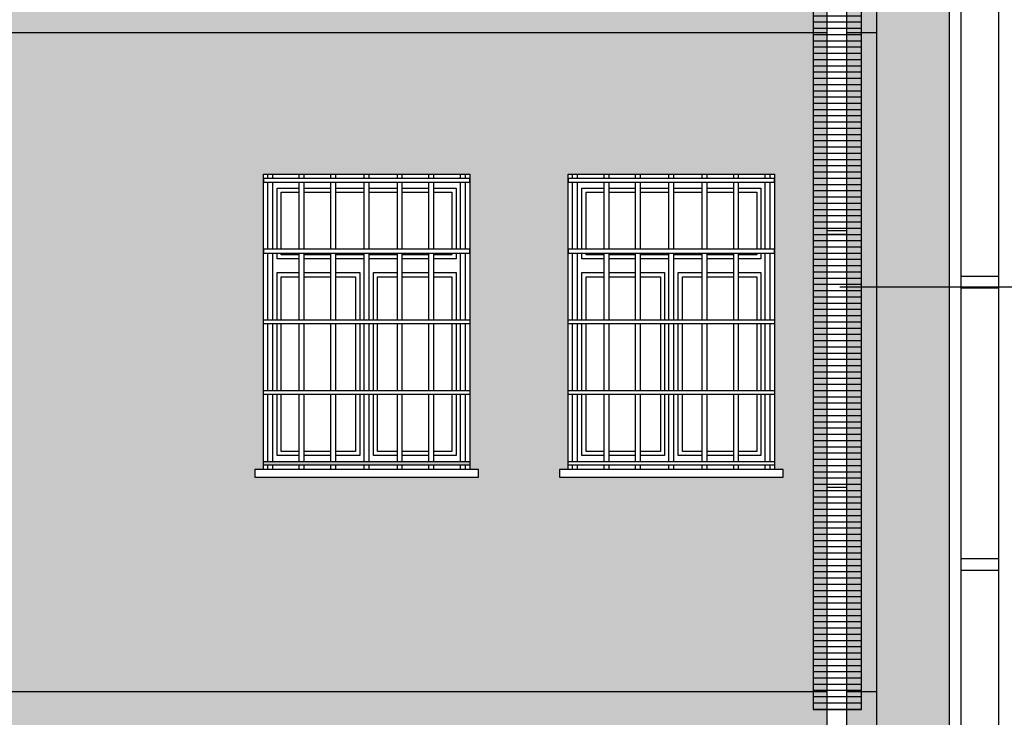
# Model space of a CAD drawing. Header units: millimetres. Extents: x 50026 to 146998, y 1038179 to 1573505.
# Tile 20 of 122: x 52964 to 53465, y 1046235 to 1046590. Entities that reach past the tile are written whole.
import ezdxf

# ---------------------------------------------------------------- set-up
doc = ezdxf.new("R2010")
doc.units = ezdxf.units.MM
doc.header["$LTSCALE"] = 0.025
doc.linetypes.add('CONTINU', pattern=[0])
for name, color, linetype in [('1', 7, 'Continuous'), ('NAPISY', 2, 'Continuous'), ('szrafy', 8, 'Continuous'), ('ściany', 5, 'Continuous')]:
    doc.layers.add(name, color=color, linetype=linetype)

# ---------------------------------------------------------------- blocks, each defined once
blk = doc.blocks.new('4')
at = {"layer": 'ściany'}
h = blk.add_hatch(color=254, dxfattribs=at)
h.dxf.hatch_style = 1
h.paths.add_polyline_path([(53437.23, 1047043.56), (53400.23, 1047043.56), (53400.23, 1045832.03), (53437.23, 1045832.03)])
h = blk.add_hatch(color=253, dxfattribs=at)
h.dxf.hatch_style = 1
h.paths.add_polyline_path([(53400.23, 1046899.86), (53384.84, 1046899.86), (53384.84, 1046613.25), (53400.23, 1046613.25)])
h.paths.add_polyline_path([(53400.23, 1046583.25), (53384.84, 1046583.25), (53384.84, 1046248.25), (53400.23, 1046248.25)])
h.paths.add_polyline_path([(53400.23, 1046218.25), (53384.84, 1046218.25), (53384.84, 1045832.03), (53400.23, 1045832.03)])
h = blk.add_hatch(color=254, dxfattribs=at)
h.dxf.hatch_style = 1
h.paths.add_polyline_path([(53374.84, 1046613.25), (50772.62, 1046613.25), (50772.62, 1046583.25), (53374.84, 1046583.25)])
h.paths.add_polyline_path([(53374.84, 1046248.25), (50772.62, 1046248.25), (50772.62, 1046218.25), (50955.23, 1046218.25), (50955.23, 1046081.35), (51060.23, 1046081.35), (51060.23, 1046218.25), (51294.23, 1046218.25), (51294.23, 1046081.35), (51399.23, 1046081.35), (51399.23, 1046218.25), (51499.23, 1046218.25), (51499.23, 1046083.48), (51604.23, 1046083.48), (51604.23, 1046218.25), (51719.23, 1046218.25), (51719.23, 1046081.35), (51824.23, 1046081.35), (51824.23, 1046218.25), (52114.23, 1046218.25), (52114.23, 1046081.35), (52219.23, 1046081.35), (52219.23, 1046218.25), (52319.23, 1046218.25), (52319.23, 1046081.35), (52424.23, 1046081.35), (52424.23, 1046218.25), (52524.23, 1046218.25), (52524.23, 1046081.35), (52629.23, 1046081.35), (52629.23, 1046218.25), (52729.23, 1046218.25), (52729.23, 1046081.35), (52834.23, 1046081.35), (52834.23, 1046218.25), (53088.23, 1046218.25), (53088.23, 1046081.35), (53193.23, 1046081.35), (53193.23, 1046218.25), (53243.23, 1046218.25), (53243.23, 1046081.35), (53348.23, 1046081.35), (53348.23, 1046218.25), (53374.84, 1046218.25)])
h.paths.add_polyline_path([(53400.23, 1046248.25), (53384.84, 1046248.25), (53384.84, 1046218.25), (53400.23, 1046218.25)])
h.paths.add_polyline_path([(53400.23, 1046613.25), (53384.84, 1046613.25), (53384.84, 1046583.25), (53400.23, 1046583.25)])
h.paths.add_polyline_path([(50762.62, 1046613.25), (50747.23, 1046613.25), (50747.23, 1046583.25), (50762.62, 1046583.25)])
h.paths.add_polyline_path([(50762.62, 1046248.25), (50747.23, 1046248.25), (50747.23, 1046218.25), (50762.62, 1046218.25)])
h = blk.add_hatch(color=253, dxfattribs=at)
h.dxf.hatch_style = 1
h.paths.add_polyline_path([(53374.84, 1046583.25), (50772.62, 1046583.25), (50772.62, 1046511.35), (50800.23, 1046511.35), (50905.23, 1046511.35), (50905.23, 1046361.35), (50909.63, 1046361.35), (50909.63, 1046357.45), (50795.83, 1046357.45), (50795.83, 1046361.35), (50800.23, 1046361.35), (50800.23, 1046511.35), (50772.62, 1046511.35), (50772.62, 1046248.25), (53374.84, 1046248.25)])
h.paths.add_polyline_path([(51824.23, 1046361.35), (51828.63, 1046361.35), (51828.63, 1046357.45), (51714.83, 1046357.45), (51714.83, 1046361.35), (51719.23, 1046361.35), (51719.23, 1046511.35), (51824.23, 1046511.35)], flags=16)
h.paths.add_polyline_path([(51824.23, 1046365.41), (51824.23, 1046363.44), (51719.23, 1046363.44), (51719.23, 1046365.41)], flags=0)
h.paths.add_polyline_path([(52114.23, 1046511.35), (52219.23, 1046511.35), (52219.23, 1046361.35), (52223.63, 1046361.35), (52223.63, 1046357.45), (52109.83, 1046357.45), (52109.83, 1046361.35), (52114.23, 1046361.35)], flags=16)
h.paths.add_polyline_path([(52114.23, 1046365.41), (52219.23, 1046365.41), (52219.23, 1046363.44), (52114.23, 1046363.44)], flags=16)
h.paths.add_polyline_path([(51608.63, 1046361.35), (51608.63, 1046357.45), (51494.83, 1046357.45), (51494.83, 1046361.35), (51499.23, 1046361.35), (51499.23, 1046511.35), (51604.23, 1046511.35), (51604.23, 1046361.35)], flags=16)
h.paths.add_polyline_path([(51604.23, 1046365.41), (51604.23, 1046363.44), (51499.23, 1046363.44), (51499.23, 1046365.41)], flags=0)
h.paths.add_polyline_path([(52314.83, 1046361.35), (52319.23, 1046361.35), (52319.23, 1046511.35), (52424.23, 1046511.35), (52424.23, 1046361.35), (52428.63, 1046361.35), (52428.63, 1046357.45), (52314.83, 1046357.45)], flags=16)
h.paths.add_polyline_path([(52319.23, 1046365.41), (52424.23, 1046365.41), (52424.23, 1046363.44), (52319.23, 1046363.44)], flags=0)
h.paths.add_polyline_path([(51403.63, 1046361.35), (51403.63, 1046357.45), (51289.83, 1046357.45), (51289.83, 1046361.35), (51294.23, 1046361.35), (51294.23, 1046511.35), (51399.23, 1046511.35), (51399.23, 1046361.35)], flags=16)
h.paths.add_polyline_path([(51399.23, 1046365.41), (51399.23, 1046363.44), (51294.23, 1046363.44), (51294.23, 1046365.41)], flags=0)
h.paths.add_polyline_path([(52519.83, 1046361.35), (52524.23, 1046361.35), (52524.23, 1046511.35), (52629.23, 1046511.35), (52629.23, 1046361.35), (52633.63, 1046361.35), (52633.63, 1046357.45), (52519.83, 1046357.45)], flags=16)
h.paths.add_polyline_path([(52524.23, 1046365.41), (52629.23, 1046365.41), (52629.23, 1046363.44), (52524.23, 1046363.44)], flags=0)
h.paths.add_polyline_path([(52724.83, 1046361.35), (52729.23, 1046361.35), (52729.23, 1046511.35), (52834.23, 1046511.35), (52834.23, 1046361.35), (52838.63, 1046361.35), (52838.63, 1046357.45), (52724.83, 1046357.45)], flags=16)
h.paths.add_polyline_path([(52729.23, 1046365.41), (52834.23, 1046365.41), (52834.23, 1046363.44), (52729.23, 1046363.44)], flags=16)
h.paths.add_polyline_path([(51064.63, 1046361.35), (51064.63, 1046357.45), (50950.83, 1046357.45), (50950.83, 1046361.35), (50955.23, 1046361.35), (50955.23, 1046511.35), (51060.23, 1046511.35), (51060.23, 1046361.35)], flags=16)
h.paths.add_polyline_path([(51060.23, 1046365.41), (51060.23, 1046363.44), (50955.23, 1046363.44), (50955.23, 1046365.41)], flags=0)
h.paths.add_polyline_path([(53083.83, 1046361.35), (53088.23, 1046361.35), (53088.23, 1046511.35), (53193.23, 1046511.35), (53193.23, 1046361.35), (53197.63, 1046361.35), (53197.63, 1046357.45), (53083.83, 1046357.45)], flags=16)
h.paths.add_polyline_path([(53088.23, 1046365.41), (53193.23, 1046365.41), (53193.23, 1046363.44), (53088.23, 1046363.44)], flags=16)
h.paths.add_polyline_path([(53238.83, 1046361.35), (53243.23, 1046361.35), (53243.23, 1046511.35), (53348.23, 1046511.35), (53348.23, 1046361.35), (53352.63, 1046361.35), (53352.63, 1046357.45), (53238.83, 1046357.45)], flags=16)
h.paths.add_polyline_path([(53243.23, 1046365.41), (53348.23, 1046365.41), (53348.23, 1046363.44), (53243.23, 1046363.44)], flags=0)

msp = doc.modelspace()

# ---------------------------------------------------------------- hatches: boundary and pattern name
at = {"layer": 'szrafy'}
h = msp.add_hatch(dxfattribs=at)
h.set_pattern_fill('LINE', color=1, style=0)
h.set_pattern_definition([(0, (2484.4792, -2990.034), (0, 3.175), [])])
h.paths.add_polyline_path([(53392.44001, 1046883.74921), (53367.79961, 1046883.74921), (53367.79961, 1046239.34049), (53392.44001, 1046239.34049)])

# ---------------------------------------------------------------- linework, layer by layer
at = {"layer": '1', "color": 7, "linetype": 'Continuous', "ltscale": 5}
for p, q in [((53374.83782, 1046922.56306), (53374.83782, 1045817.61619)), ((53384.83782, 1046922.56306), (53384.83782, 1045817.61619))]:
    msp.add_line(p, q, dxfattribs=at)
at = {"layer": '1', "color": 1, "linetype": 'CONTINU'}
for p, q in [((53374.83782, 1046482.77782), (53384.83782, 1046482.77782)), ((53374.83782, 1046480.98296), (53384.83782, 1046480.98296)), ((53374.83782, 1046352.37387), (53384.83782, 1046352.37387)), ((53374.83782, 1046350.57901), (53384.83782, 1046350.57901))]:
    msp.add_line(p, q, dxfattribs=at)
at = {"layer": 'NAPISY', "linetype": 'Continuous', "ltscale": 0.2}
msp.add_line((54082.55442, 1046454.01443), (53381.46658, 1046454.01443), dxfattribs=at)
at = {"layer": 'szrafy', "color": 7}
msp.add_lwpolyline([(53392.44001, 1046883.74921), (53367.79961, 1046883.74921), (53367.79961, 1046239.34049), (53392.44001, 1046239.34049)], close=True, dxfattribs=at)
at = {"layer": 'ściany', "color": 1}
for p, q in [((53437.228, 1046115.46637), (53437.228, 1047170.6571)), ((53443.17627, 1046121.41464), (53443.17627, 1047170.6571)), ((53462.08564, 1047170.6571), (53462.08564, 1046121.41464)), ((53443.17627, 1046459.48928), (53462.08564, 1046459.48928)), ((53443.17627, 1046453.54101), (53462.08564, 1046453.54101)), ((53443.17627, 1046316.06607), (53462.08564, 1046316.06607)), ((53443.17627, 1046310.1178), (53462.08564, 1046310.1178))]:
    msp.add_line(p, q, dxfattribs=at)
at = {"layer": 'ściany', "color": 2}
for p, q in [((53400.228, 1045774.81503), (53400.228, 1047043.56299)), ((53437.228, 1045774.81503), (53437.228, 1047043.56299))]:
    msp.add_line(p, q, dxfattribs=at)
at = {"layer": 'ściany', "color": 7}
for p, q in [((53374.83782, 1046583.24601), (50772.61819, 1046583.24601)), ((53400.228, 1046583.24601), (53384.83782, 1046583.24601)), ((53090.44274, 1046509.25633), (53090.44274, 1046511.34794)), ((53092.97594, 1046509.25633), (53092.97594, 1046511.34794)), ((53106.50011, 1046509.25633), (53106.50011, 1046511.34794)), ((53109.03332, 1046509.25633), (53109.03332, 1046511.34794)), ((53122.55749, 1046509.25633), (53122.55749, 1046511.34794)), ((53125.09069, 1046509.25633), (53125.09069, 1046511.34794)), ((53139.45242, 1046509.25633), (53139.45242, 1046511.34794)), ((53141.98562, 1046509.25633), (53141.98562, 1046511.34794)), ((53156.36531, 1046509.25633), (53156.36531, 1046511.34794)), ((53158.89851, 1046509.25633), (53158.89851, 1046511.34794)), ((53172.42269, 1046509.25633), (53172.42269, 1046511.34794)), ((53174.95589, 1046509.25633), (53174.95589, 1046511.34794)), ((53188.48006, 1046509.25633), (53188.48006, 1046511.34794)), ((53191.01327, 1046509.25633), (53191.01327, 1046511.34794)), ((53245.44274, 1046509.25633), (53245.44274, 1046511.34794)), ((53247.97594, 1046509.25633), (53247.97594, 1046511.34794)), ((53261.50011, 1046509.25633), (53261.50011, 1046511.34794)), ((53264.03332, 1046509.25633), (53264.03332, 1046511.34794)), ((53277.55749, 1046509.25633), (53277.55749, 1046511.34794)), ((53280.09069, 1046509.25633), (53280.09069, 1046511.34794)), ((53294.45242, 1046509.25633), (53294.45242, 1046511.34794)), ((53296.98562, 1046509.25633), (53296.98562, 1046511.34794)), ((53311.36531, 1046509.25633), (53311.36531, 1046511.34794)), ((53313.89851, 1046509.25633), (53313.89851, 1046511.34794)), ((53327.42269, 1046509.25633), (53327.42269, 1046511.34794)), ((53329.95589, 1046509.25633), (53329.95589, 1046511.34794)), ((53343.48006, 1046509.25633), (53343.48006, 1046511.34794)), ((53346.01327, 1046509.25633), (53346.01327, 1046511.34794)), ((53090.44274, 1046473.2939), (53090.44274, 1046507.28925)), ((53092.97594, 1046473.2939), (53092.97594, 1046507.28925)), ((53106.50011, 1046473.2939), (53106.50011, 1046507.28925)), ((53109.03332, 1046473.2939), (53109.03332, 1046507.28925)), ((53122.55749, 1046473.2939), (53122.55749, 1046507.28925)), ((53125.09069, 1046473.2939), (53125.09069, 1046507.28925)), ((53139.45242, 1046473.2939), (53139.45242, 1046507.28925)), ((53141.98562, 1046473.2939), (53141.98562, 1046507.28925)), ((53156.36531, 1046473.2939), (53156.36531, 1046507.28925)), ((53158.89851, 1046473.2939), (53158.89851, 1046507.28925)), ((53172.42269, 1046473.2939), (53172.42269, 1046507.28925)), ((53174.95589, 1046473.2939), (53174.95589, 1046507.28925)), ((53188.48006, 1046473.2939), (53188.48006, 1046507.28925)), ((53191.01327, 1046473.2939), (53191.01327, 1046507.28925)), ((53245.44274, 1046473.2939), (53245.44274, 1046507.28925)), ((53247.97594, 1046473.2939), (53247.97594, 1046507.28925)), ((53261.50011, 1046473.2939), (53261.50011, 1046507.28925)), ((53264.03332, 1046473.2939), (53264.03332, 1046507.28925)), ((53277.55749, 1046473.2939), (53277.55749, 1046507.28925)), ((53280.09069, 1046473.2939), (53280.09069, 1046507.28925)), ((53294.45242, 1046473.2939), (53294.45242, 1046507.28925)), ((53296.98562, 1046473.2939), (53296.98562, 1046507.28925)), ((53311.36531, 1046473.2939), (53311.36531, 1046507.28925)), ((53313.89851, 1046473.2939), (53313.89851, 1046507.28925)), ((53327.42269, 1046473.2939), (53327.42269, 1046507.28925)), ((53329.95589, 1046473.2939), (53329.95589, 1046507.28925)), ((53343.48006, 1046473.2939), (53343.48006, 1046507.28925)), ((53346.01327, 1046473.2939), (53346.01327, 1046507.28925)), ((53090.44274, 1046437.33148), (53090.44274, 1046471.32682)), ((53092.97594, 1046437.33148), (53092.97594, 1046471.32682)), ((53106.50011, 1046437.33148), (53106.50011, 1046471.32682)), ((53109.03332, 1046437.33148), (53109.03332, 1046471.32682)), ((53122.55749, 1046437.33148), (53122.55749, 1046471.32682)), ((53125.09069, 1046437.33148), (53125.09069, 1046471.32682)), ((53139.45242, 1046437.33148), (53139.45242, 1046471.32682)), ((53141.98562, 1046437.33148), (53141.98562, 1046471.32682)), ((53156.36531, 1046437.33148), (53156.36531, 1046471.32682)), ((53158.89851, 1046437.33148), (53158.89851, 1046471.32682)), ((53172.42269, 1046437.33148), (53172.42269, 1046471.32682)), ((53174.95589, 1046437.33148), (53174.95589, 1046471.32682)), ((53188.48006, 1046437.33148), (53188.48006, 1046471.32682)), ((53191.01327, 1046437.33148), (53191.01327, 1046471.32682)), ((53245.44274, 1046437.33148), (53245.44274, 1046471.32682)), ((53247.97594, 1046437.33148), (53247.97594, 1046471.32682)), ((53261.50011, 1046437.33148), (53261.50011, 1046471.32682)), ((53264.03332, 1046437.33148), (53264.03332, 1046471.32682)), ((53277.55749, 1046437.33148), (53277.55749, 1046471.32682)), ((53280.09069, 1046437.33148), (53280.09069, 1046471.32682)), ((53294.45242, 1046437.33148), (53294.45242, 1046471.32682)), ((53296.98562, 1046437.33148), (53296.98562, 1046471.32682)), ((53311.36531, 1046437.33148), (53311.36531, 1046471.32682)), ((53313.89851, 1046437.33148), (53313.89851, 1046471.32682)), ((53327.42269, 1046437.33148), (53327.42269, 1046471.32682)), ((53329.95589, 1046437.33148), (53329.95589, 1046471.32682)), ((53343.48006, 1046437.33148), (53343.48006, 1046471.32682)), ((53346.01327, 1046437.33148), (53346.01327, 1046471.32682)), ((53090.44274, 1046401.36906), (53090.44274, 1046435.3644)), ((53092.97594, 1046401.36906), (53092.97594, 1046435.3644)), ((53106.50011, 1046401.36906), (53106.50011, 1046435.3644)), ((53109.03332, 1046401.36906), (53109.03332, 1046435.3644)), ((53122.55749, 1046401.36906), (53122.55749, 1046435.3644)), ((53125.09069, 1046401.36906), (53125.09069, 1046435.3644)), ((53139.45242, 1046401.36906), (53139.45242, 1046435.3644)), ((53141.98562, 1046401.36906), (53141.98562, 1046435.3644)), ((53156.36531, 1046401.36906), (53156.36531, 1046435.3644)), ((53158.89851, 1046401.36906), (53158.89851, 1046435.3644)), ((53172.42269, 1046401.36906), (53172.42269, 1046435.3644)), ((53174.95589, 1046401.36906), (53174.95589, 1046435.3644)), ((53188.48006, 1046401.36906), (53188.48006, 1046435.3644)), ((53191.01327, 1046401.36906), (53191.01327, 1046435.3644)), ((53245.44274, 1046401.36906), (53245.44274, 1046435.3644)), ((53247.97594, 1046401.36906), (53247.97594, 1046435.3644)), ((53261.50011, 1046401.36906), (53261.50011, 1046435.3644)), ((53264.03332, 1046401.36906), (53264.03332, 1046435.3644)), ((53277.55749, 1046401.36906), (53277.55749, 1046435.3644)), ((53280.09069, 1046401.36906), (53280.09069, 1046435.3644)), ((53294.45242, 1046401.36906), (53294.45242, 1046435.3644)), ((53296.98562, 1046401.36906), (53296.98562, 1046435.3644)), ((53311.36531, 1046401.36906), (53311.36531, 1046435.3644)), ((53313.89851, 1046401.36906), (53313.89851, 1046435.3644)), ((53327.42269, 1046401.36906), (53327.42269, 1046435.3644)), ((53329.95589, 1046401.36906), (53329.95589, 1046435.3644)), ((53343.48006, 1046401.36906), (53343.48006, 1046435.3644)), ((53346.01327, 1046401.36906), (53346.01327, 1046435.3644)), ((53090.44274, 1046365.40663), (53090.44274, 1046399.40198)), ((53092.97594, 1046365.40663), (53092.97594, 1046399.40198)), ((53106.50011, 1046365.40663), (53106.50011, 1046399.40198)), ((53109.03332, 1046365.40663), (53109.03332, 1046399.40198)), ((53122.55749, 1046365.40663), (53122.55749, 1046399.40198)), ((53125.09069, 1046365.40663), (53125.09069, 1046399.40198)), ((53139.45242, 1046365.40663), (53139.45242, 1046399.40198)), ((53141.98562, 1046365.40663), (53141.98562, 1046399.40198)), ((53156.36531, 1046365.40663), (53156.36531, 1046399.40198)), ((53158.89851, 1046365.40663), (53158.89851, 1046399.40198)), ((53172.42269, 1046365.40663), (53172.42269, 1046399.40198)), ((53174.95589, 1046365.40663), (53174.95589, 1046399.40198)), ((53188.48006, 1046365.40663), (53188.48006, 1046399.40198)), ((53191.01327, 1046365.40663), (53191.01327, 1046399.40198)), ((53245.44274, 1046365.40663), (53245.44274, 1046399.40198)), ((53247.97594, 1046365.40663), (53247.97594, 1046399.40198)), ((53261.50011, 1046365.40663), (53261.50011, 1046399.40198)), ((53264.03332, 1046365.40663), (53264.03332, 1046399.40198)), ((53277.55749, 1046365.40663), (53277.55749, 1046399.40198)), ((53280.09069, 1046365.40663), (53280.09069, 1046399.40198)), ((53294.45242, 1046365.40663), (53294.45242, 1046399.40198)), ((53296.98562, 1046365.40663), (53296.98562, 1046399.40198)), ((53311.36531, 1046365.40663), (53311.36531, 1046399.40198)), ((53313.89851, 1046365.40663), (53313.89851, 1046399.40198)), ((53327.42269, 1046365.40663), (53327.42269, 1046399.40198)), ((53329.95589, 1046365.40663), (53329.95589, 1046399.40198)), ((53343.48006, 1046365.40663), (53343.48006, 1046399.40198)), ((53346.01327, 1046365.40663), (53346.01327, 1046399.40198)), ((53090.44274, 1046361.34794), (53090.44274, 1046363.43955)), ((53092.97594, 1046361.34794), (53092.97594, 1046363.43955)), ((53106.50011, 1046361.34794), (53106.50011, 1046363.43955)), ((53109.03332, 1046361.34794), (53109.03332, 1046363.43955)), ((53122.55749, 1046361.34794), (53122.55749, 1046363.43955)), ((53125.09069, 1046361.34794), (53125.09069, 1046363.43955)), ((53139.45242, 1046361.34794), (53139.45242, 1046363.43955)), ((53141.98562, 1046361.34794), (53141.98562, 1046363.43955)), ((53156.36531, 1046361.34794), (53156.36531, 1046363.43955)), ((53158.89851, 1046361.34794), (53158.89851, 1046363.43955)), ((53172.42269, 1046361.34794), (53172.42269, 1046363.43955)), ((53174.95589, 1046361.34794), (53174.95589, 1046363.43955)), ((53188.48006, 1046361.34794), (53188.48006, 1046363.43955)), ((53191.01327, 1046361.34794), (53191.01327, 1046363.43955)), ((53245.44274, 1046361.34794), (53245.44274, 1046363.43955)), ((53247.97594, 1046361.34794), (53247.97594, 1046363.43955)), ((53261.50011, 1046361.34794), (53261.50011, 1046363.43955)), ((53264.03332, 1046361.34794), (53264.03332, 1046363.43955)), ((53277.55749, 1046361.34794), (53277.55749, 1046363.43955)), ((53280.09069, 1046361.34794), (53280.09069, 1046363.43955)), ((53294.45242, 1046361.34794), (53294.45242, 1046363.43955)), ((53296.98562, 1046361.34794), (53296.98562, 1046363.43955)), ((53311.36531, 1046361.34794), (53311.36531, 1046363.43955)), ((53313.89851, 1046361.34794), (53313.89851, 1046363.43955)), ((53327.42269, 1046361.34794), (53327.42269, 1046363.43955)), ((53329.95589, 1046361.34794), (53329.95589, 1046363.43955)), ((53343.48006, 1046361.34794), (53343.48006, 1046363.43955)), ((53346.01327, 1046361.34794), (53346.01327, 1046363.43955)), ((53374.83782, 1046248.24601), (50772.61819, 1046248.24601)), ((53400.228, 1046248.24601), (53384.83782, 1046248.24601))]:
    msp.add_line(p, q, dxfattribs=at)
at = {"layer": 'ściany', "color": 2}
for points in [[(53088.228, 1046511.34794), (53193.228, 1046511.34794), (53193.228, 1046361.34794), (53088.228, 1046361.34794)], [(53243.228, 1046511.34794), (53348.228, 1046511.34794), (53348.228, 1046361.34794), (53243.228, 1046361.34794)]]:
    msp.add_lwpolyline(points, close=True, dxfattribs=at)
at = {"layer": 'ściany', "color": 7}
for points in [[(53193.228, 1046509.25633), (53088.228, 1046509.25633), (53088.228, 1046507.28925), (53193.228, 1046507.28925)], [(53348.228, 1046509.25633), (53243.228, 1046509.25633), (53243.228, 1046507.28925), (53348.228, 1046507.28925)], [(53193.228, 1046473.2939), (53088.228, 1046473.2939), (53088.228, 1046471.32682), (53193.228, 1046471.32682)], [(53348.228, 1046473.2939), (53243.228, 1046473.2939), (53243.228, 1046471.32682), (53348.228, 1046471.32682)], [(53193.228, 1046435.3644), (53088.228, 1046435.3644), (53088.228, 1046437.33148), (53193.228, 1046437.33148)], [(53348.228, 1046435.3644), (53243.228, 1046435.3644), (53243.228, 1046437.33148), (53348.228, 1046437.33148)], [(53193.228, 1046399.40198), (53088.228, 1046399.40198), (53088.228, 1046401.36906), (53193.228, 1046401.36906)], [(53348.228, 1046399.40198), (53243.228, 1046399.40198), (53243.228, 1046401.36906), (53348.228, 1046401.36906)], [(53193.228, 1046363.43955), (53088.228, 1046363.43955), (53088.228, 1046365.40663), (53193.228, 1046365.40663)], [(53348.228, 1046363.43955), (53243.228, 1046363.43955), (53243.228, 1046365.40663), (53348.228, 1046365.40663)], [(53197.63083, 1046361.34794), (53083.82518, 1046361.34794), (53083.82518, 1046357.45267), (53197.63083, 1046357.45267)], [(53352.63083, 1046361.34794), (53238.82518, 1046361.34794), (53238.82518, 1046357.45267), (53352.63083, 1046357.45267)]]:
    msp.add_lwpolyline(points, close=True, dxfattribs=at)
for points in [[(53095.228, 1046473.2939), (53095.228, 1046504.34794), (53106.50011, 1046504.34794)], [(53095.228, 1046473.2939), (53095.228, 1046504.34794), (53106.50011, 1046504.34794)], [(53109.03332, 1046504.34794), (53122.55749, 1046504.34794)], [(53109.03332, 1046504.34794), (53122.55749, 1046504.34794)], [(53125.09069, 1046504.34794), (53139.45242, 1046504.34794)], [(53125.09069, 1046504.34794), (53139.45242, 1046504.34794)], [(53141.98562, 1046504.34794), (53156.36531, 1046504.34794)], [(53141.98562, 1046504.34794), (53156.36531, 1046504.34794)], [(53158.89851, 1046504.34794), (53172.42269, 1046504.34794)], [(53158.89851, 1046504.34794), (53172.42269, 1046504.34794)], [(53174.95589, 1046504.34794), (53186.228, 1046504.34794), (53186.228, 1046473.2939)], [(53174.95589, 1046504.34794), (53186.228, 1046504.34794), (53186.228, 1046473.2939)], [(53250.228, 1046473.2939), (53250.228, 1046504.34794), (53261.50011, 1046504.34794)], [(53250.228, 1046473.2939), (53250.228, 1046504.34794), (53261.50011, 1046504.34794)], [(53264.03332, 1046504.34794), (53277.55749, 1046504.34794)], [(53264.03332, 1046504.34794), (53277.55749, 1046504.34794)], [(53280.09069, 1046504.34794), (53294.45242, 1046504.34794)], [(53280.09069, 1046504.34794), (53294.45242, 1046504.34794)], [(53296.98562, 1046504.34794), (53311.36531, 1046504.34794)], [(53296.98562, 1046504.34794), (53311.36531, 1046504.34794)], [(53313.89851, 1046504.34794), (53327.42269, 1046504.34794)], [(53313.89851, 1046504.34794), (53327.42269, 1046504.34794)], [(53329.95589, 1046504.34794), (53341.228, 1046504.34794), (53341.228, 1046473.2939)], [(53329.95589, 1046504.34794), (53341.228, 1046504.34794), (53341.228, 1046473.2939)], [(53095.228, 1046468.35875), (53095.228, 1046471.32682)], [(53106.50011, 1046468.35875), (53095.228, 1046468.35875), (53095.228, 1046471.32682)], [(53186.228, 1046471.32682), (53186.228, 1046468.35875), (53174.95589, 1046468.35875)], [(53186.228, 1046471.32682), (53186.228, 1046468.35875)], [(53250.228, 1046468.35875), (53250.228, 1046471.32682)], [(53261.50011, 1046468.35875), (53250.228, 1046468.35875), (53250.228, 1046471.32682)], [(53341.228, 1046471.32682), (53341.228, 1046468.35875), (53329.95589, 1046468.35875)], [(53341.228, 1046471.32682), (53341.228, 1046468.35875)], [(53122.55749, 1046468.35875), (53109.03332, 1046468.35875)], [(53139.45242, 1046468.35875), (53125.09069, 1046468.35875)], [(53156.36531, 1046468.35875), (53141.98562, 1046468.35875)], [(53172.42269, 1046468.35875), (53158.89851, 1046468.35875)], [(53277.55749, 1046468.35875), (53264.03332, 1046468.35875)], [(53294.45242, 1046468.35875), (53280.09069, 1046468.35875)], [(53311.36531, 1046468.35875), (53296.98562, 1046468.35875)], [(53327.42269, 1046468.35875), (53313.89851, 1046468.35875)], [(53095.228, 1046437.33148), (53095.228, 1046461.35875)], [(53095.228, 1046437.33148), (53095.228, 1046461.35875), (53106.50011, 1046461.35875)], [(53109.03332, 1046461.35875), (53122.55749, 1046461.35875)], [(53125.09069, 1046461.35875), (53137.228, 1046461.35875), (53137.228, 1046437.33148)], [(53144.228, 1046437.33148), (53144.228, 1046461.35875), (53156.36531, 1046461.35875)], [(53158.89851, 1046461.35875), (53172.42269, 1046461.35875)], [(53174.95589, 1046461.35875), (53186.228, 1046461.35875), (53186.228, 1046437.33148)], [(53186.228, 1046461.35875), (53186.228, 1046437.33148)], [(53250.228, 1046437.33148), (53250.228, 1046461.35875)], [(53250.228, 1046437.33148), (53250.228, 1046461.35875), (53261.50011, 1046461.35875)], [(53264.03332, 1046461.35875), (53277.55749, 1046461.35875)], [(53280.09069, 1046461.35875), (53292.228, 1046461.35875), (53292.228, 1046437.33148)], [(53299.228, 1046437.33148), (53299.228, 1046461.35875), (53311.36531, 1046461.35875)], [(53313.89851, 1046461.35875), (53327.42269, 1046461.35875)], [(53329.95589, 1046461.35875), (53341.228, 1046461.35875), (53341.228, 1046437.33148)], [(53341.228, 1046461.35875), (53341.228, 1046437.33148)], [(53095.228, 1046401.36906), (53095.228, 1046435.3644)], [(53095.228, 1046401.36906), (53095.228, 1046435.3644)], [(53137.228, 1046435.3644), (53137.228, 1046401.36906)], [(53144.228, 1046401.36906), (53144.228, 1046435.3644)], [(53186.228, 1046435.3644), (53186.228, 1046401.36906)], [(53186.228, 1046435.3644), (53186.228, 1046401.36906)], [(53250.228, 1046401.36906), (53250.228, 1046435.3644)], [(53250.228, 1046401.36906), (53250.228, 1046435.3644)], [(53292.228, 1046435.3644), (53292.228, 1046401.36906)], [(53299.228, 1046401.36906), (53299.228, 1046435.3644)], [(53341.228, 1046435.3644), (53341.228, 1046401.36906)], [(53341.228, 1046435.3644), (53341.228, 1046401.36906)], [(53106.50011, 1046368.34794), (53095.228, 1046368.34794), (53095.228, 1046399.40198)], [(53106.50011, 1046368.34794), (53095.228, 1046368.34794), (53095.228, 1046399.40198)], [(53137.228, 1046399.40198), (53137.228, 1046368.34794), (53125.09069, 1046368.34794)], [(53156.36531, 1046368.34794), (53144.228, 1046368.34794), (53144.228, 1046399.40198)], [(53186.228, 1046399.40198), (53186.228, 1046368.34794), (53174.95589, 1046368.34794)], [(53186.228, 1046399.40198), (53186.228, 1046368.34794), (53174.95589, 1046368.34794)], [(53261.50011, 1046368.34794), (53250.228, 1046368.34794), (53250.228, 1046399.40198)], [(53261.50011, 1046368.34794), (53250.228, 1046368.34794), (53250.228, 1046399.40198)], [(53292.228, 1046399.40198), (53292.228, 1046368.34794), (53280.09069, 1046368.34794)], [(53311.36531, 1046368.34794), (53299.228, 1046368.34794), (53299.228, 1046399.40198)], [(53341.228, 1046399.40198), (53341.228, 1046368.34794), (53329.95589, 1046368.34794)], [(53341.228, 1046399.40198), (53341.228, 1046368.34794), (53329.95589, 1046368.34794)], [(53122.55749, 1046368.34794), (53109.03332, 1046368.34794)], [(53122.55749, 1046368.34794), (53109.03332, 1046368.34794)], [(53137.228, 1046368.34794), (53125.09069, 1046368.34794)], [(53156.36531, 1046368.34794), (53144.228, 1046368.34794)], [(53172.42269, 1046368.34794), (53158.89851, 1046368.34794)], [(53172.42269, 1046368.34794), (53158.89851, 1046368.34794)], [(53277.55749, 1046368.34794), (53264.03332, 1046368.34794)], [(53277.55749, 1046368.34794), (53264.03332, 1046368.34794)], [(53292.228, 1046368.34794), (53280.09069, 1046368.34794)], [(53311.36531, 1046368.34794), (53299.228, 1046368.34794)], [(53327.42269, 1046368.34794), (53313.89851, 1046368.34794)], [(53327.42269, 1046368.34794), (53313.89851, 1046368.34794)]]:
    msp.add_lwpolyline(points, dxfattribs=at)
at = {"layer": 'ściany', "color": 1}
for points in [[(53097.31962, 1046473.2939), (53097.31962, 1046502.25632), (53106.50011, 1046502.25632)], [(53109.03332, 1046502.25632), (53122.55749, 1046502.25632)], [(53125.09069, 1046502.25632), (53139.45242, 1046502.25632)], [(53141.98562, 1046502.25632), (53156.36531, 1046502.25632)], [(53158.89851, 1046502.25632), (53172.42269, 1046502.25632)], [(53174.95589, 1046502.25632), (53184.13638, 1046502.25632), (53184.13638, 1046473.2939)], [(53252.31962, 1046473.2939), (53252.31962, 1046502.25632), (53261.50011, 1046502.25632)], [(53264.03332, 1046502.25632), (53277.55749, 1046502.25632)], [(53280.09069, 1046502.25632), (53294.45242, 1046502.25632)], [(53296.98562, 1046502.25632), (53311.36531, 1046502.25632)], [(53313.89851, 1046502.25632), (53327.42269, 1046502.25632)], [(53329.95589, 1046502.25632), (53339.13638, 1046502.25632), (53339.13638, 1046473.2939)], [(53106.50011, 1046470.45037), (53097.31962, 1046470.45037), (53097.31962, 1046471.32682)], [(53122.55749, 1046470.45037), (53109.03332, 1046470.45037)], [(53139.45242, 1046470.45037), (53125.09069, 1046470.45037)], [(53156.36531, 1046470.45037), (53141.98562, 1046470.45037)], [(53172.42269, 1046470.45037), (53158.89851, 1046470.45037)], [(53184.13638, 1046471.32682), (53184.13638, 1046470.45037), (53174.95589, 1046470.45037)], [(53261.50011, 1046470.45037), (53252.31962, 1046470.45037), (53252.31962, 1046471.32682)], [(53277.55749, 1046470.45037), (53264.03332, 1046470.45037)], [(53294.45242, 1046470.45037), (53280.09069, 1046470.45037)], [(53311.36531, 1046470.45037), (53296.98562, 1046470.45037)], [(53327.42269, 1046470.45037), (53313.89851, 1046470.45037)], [(53339.13638, 1046471.32682), (53339.13638, 1046470.45037), (53329.95589, 1046470.45037)], [(53097.31962, 1046437.33148), (53097.31962, 1046459.26713), (53106.50011, 1046459.26713)], [(53109.03332, 1046459.26713), (53122.55749, 1046459.26713)], [(53125.09069, 1046459.26713), (53135.13638, 1046459.26713), (53135.13638, 1046437.33148)], [(53146.31962, 1046437.33148), (53146.31962, 1046459.26713), (53156.36531, 1046459.26713)], [(53158.89851, 1046459.26713), (53172.42269, 1046459.26713)], [(53174.95589, 1046459.26713), (53184.13638, 1046459.26713), (53184.13638, 1046437.33148)], [(53252.31962, 1046437.33148), (53252.31962, 1046459.26713), (53261.50011, 1046459.26713)], [(53264.03332, 1046459.26713), (53277.55749, 1046459.26713)], [(53280.09069, 1046459.26713), (53290.13638, 1046459.26713), (53290.13638, 1046437.33148)], [(53301.31962, 1046437.33148), (53301.31962, 1046459.26713), (53311.36531, 1046459.26713)], [(53313.89851, 1046459.26713), (53327.42269, 1046459.26713)], [(53329.95589, 1046459.26713), (53339.13638, 1046459.26713), (53339.13638, 1046437.33148)], [(53097.31962, 1046401.36906), (53097.31962, 1046435.3644)], [(53135.13638, 1046435.3644), (53135.13638, 1046401.36906)], [(53146.31962, 1046401.36906), (53146.31962, 1046435.3644)], [(53184.13638, 1046435.3644), (53184.13638, 1046401.36906)], [(53252.31962, 1046401.36906), (53252.31962, 1046435.3644)], [(53290.13638, 1046435.3644), (53290.13638, 1046401.36906)], [(53301.31962, 1046401.36906), (53301.31962, 1046435.3644)], [(53339.13638, 1046435.3644), (53339.13638, 1046401.36906)], [(53106.50011, 1046370.43956), (53097.31962, 1046370.43956), (53097.31962, 1046399.40198)], [(53135.13638, 1046399.40198), (53135.13638, 1046370.43956), (53125.09069, 1046370.43956)], [(53156.36531, 1046370.43956), (53146.31962, 1046370.43956), (53146.31962, 1046399.40198)], [(53184.13638, 1046399.40198), (53184.13638, 1046370.43956), (53174.95589, 1046370.43956)], [(53261.50011, 1046370.43956), (53252.31962, 1046370.43956), (53252.31962, 1046399.40198)], [(53290.13638, 1046399.40198), (53290.13638, 1046370.43956), (53280.09069, 1046370.43956)], [(53311.36531, 1046370.43956), (53301.31962, 1046370.43956), (53301.31962, 1046399.40198)], [(53339.13638, 1046399.40198), (53339.13638, 1046370.43956), (53329.95589, 1046370.43956)], [(53122.55749, 1046370.43956), (53109.03332, 1046370.43956)], [(53172.42269, 1046370.43956), (53158.89851, 1046370.43956)], [(53277.55749, 1046370.43956), (53264.03332, 1046370.43956)], [(53327.42269, 1046370.43956), (53313.89851, 1046370.43956)]]:
    msp.add_lwpolyline(points, dxfattribs=at)

# ---------------------------------------------------------------- block references
at = {"layer": 'szrafy', "color": 24}
msp.add_blockref('4', (0, 0), dxfattribs=at)

doc.saveas('drawing.dxf')
